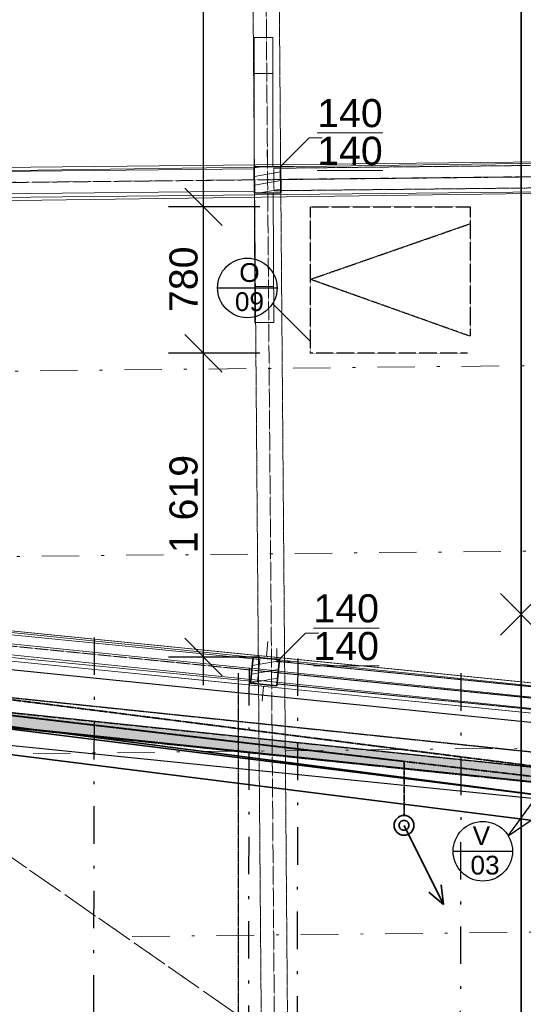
# Model space of a CAD drawing. Header units: millimetres. Extents: x -24674 to 2959, y -2716 to 20653.
# Tile 99 of 161: x -9098 to -6411, y 6999 to 12247. Entities that reach past the tile are written whole.
import ezdxf

# ---------------------------------------------------------------- set-up
doc = ezdxf.new("R2010")
doc.units = ezdxf.units.MM
doc.header["$MEASUREMENT"] = 0
for name, pattern in [('Telekomunikacni vodic', [9.25, 3, -0.75, 3, -0.75, 0.125, -0.75, 0.125, -0.75]), ('Wipeout_Contour', [1000, 0, -1000]), ('Čerchovaná', [450, 200, -117.5, 15, -117.5]), ('Čerchovaná M', [4.5, 2.5, -0.85, 0.3, -0.85]), ('Čerchovaná S', [3.5, 1.5, -0.85, 0.3, -0.85]), ('čárkovaná 3', [1.5, 1, -0.5])]:
    doc.linetypes.add(name, pattern=pattern)
for name, color, linetype in [('9._POHLED ZÁPADNÍ_1_2D prvky - obecné', 7, 'Continuous'), ('9._POHLED ZÁPADNÍ_1_Anotace - SP', 7, 'Continuous'), ('9._POHLED ZÁPADNÍ_1_Konstrukce - krov', 7, 'Continuous'), ('9._POHLED ZÁPADNÍ_1_Konstrukce - nosné', 7, 'Continuous'), ('9._POHLED ZÁPADNÍ_1_Kresby a obrázky', 7, 'Continuous'), ('9._POHLED ZÁPADNÍ_1_Kóty - SP', 7, 'Continuous'), ('9._POHLED ZÁPADNÍ_1_Nové_Konstrukce - krov', 7, 'Continuous'), ('9._POHLED ZÁPADNÍ_1_Nové_Konstrukce - nosné', 7, 'Continuous'), ('9._POHLED ZÁPADNÍ_1_Nové_Kresby a obrázky', 7, 'Continuous'), ('9._POHLED ZÁPADNÍ_1_Nové_Kóty - SP', 7, 'Continuous'), ('9._POHLED ZÁPADNÍ_1_Nové_Popis', 7, 'Continuous'), ('9._POHLED ZÁPADNÍ_1_Nové_Výplně - Povrchové', 7, 'Continuous'), ('9._POHLED ZÁPADNÍ_1_Nové_Výplně – Řezové', 7, 'Continuous'), ('9._POHLED ZÁPADNÍ_1_Popis', 7, 'Continuous'), ('9._POHLED ZÁPADNÍ_1_Popis_CZ', 7, 'Continuous'), ('9._POHLED ZÁPADNÍ_1_TZB - elektroinstalace', 7, 'Continuous'), ('9._POHLED ZÁPADNÍ_1_Výplně - Povrchové', 7, 'Continuous'), ('9._POHLED ZÁPADNÍ_1_Výplně – Řezové', 7, 'Continuous')]:
    doc.layers.add(name, color=color, linetype=linetype)
doc.styles.add('GENEROVANÝ_STYL_1', font='txt')
doc.styles.add('GENEROVANÝ_STYL_2', font='txt')
pattern_1 = [(10, (0, -9e-13), (-7.81417, 44.31635), [])]

msp = doc.modelspace()

# ---------------------------------------------------------------- linework, layer by layer
at = {"layer": '9._POHLED ZÁPADNÍ_1_Konstrukce - krov', "color": 8, "linetype": 'Continuous', "lineweight": 13}
for p, q in [((-7746.5, 12153.1), (-7846.5, 12153.1)), ((-7846.5, 11961), (-7746.5, 11961)), ((-7843, 10825), (-7743, 10825.3)), ((-7742.4, 10633.2), (-7842.4, 10632.9))]:
    msp.add_line(p, q, dxfattribs=at)
at = {"layer": '9._POHLED ZÁPADNÍ_1_Konstrukce - krov', "color": 8, "linetype": 'Čerchovaná', "lineweight": 13}
for p, q in [((-11239, 10352), (-4126.5, 10426.9)), ((-11230, 9363.5), (-4116.6, 9438.4)), ((-8497.3, 7360.5), (-4055.2, 7407.3))]:
    msp.add_line(p, q, dxfattribs=at)
at = {"layer": '9._POHLED ZÁPADNÍ_1_Kresby a obrázky', "color": 8, "linetype": 'Continuous', "lineweight": 13}
msp.add_line((-7484, 11617.7), (-7552.7, 11617.7), dxfattribs=at)
at = {"layer": '9._POHLED ZÁPADNÍ_1_Nové_Kresby a obrázky', "color": 1, "linetype": 'čárkovaná 3', "lineweight": 25}
for p, q in [((-7547, 10863), (-6695.1, 11159.4)), ((-6694.3, 10559.4), (-7547, 10863))]:
    msp.add_line(p, q, dxfattribs=at)
at = {"layer": '9._POHLED ZÁPADNÍ_1_Nové_Kresby a obrázky', "color": 1, "linetype": 'Čerchovaná S', "lineweight": 25}
msp.add_line((-6708.6, 10469.1), (-7547, 10469.1), dxfattribs=at)
at = {"layer": '9._POHLED ZÁPADNÍ_1_Nové_Kóty - SP', "color": 1, "linetype": 'Continuous', "lineweight": 25}
for p, q in [((-8216.7, 10569.1), (-8016.7, 10369.1)), ((-7816.7, 10469.1), (-8304.2, 10469.1))]:
    msp.add_line(p, q, dxfattribs=at)
at = {"layer": '9._POHLED ZÁPADNÍ_1_Nové_Popis', "color": 1, "linetype": 'Continuous', "lineweight": 25}
for p, q in [((-8041.9, 10817.3), (-7724.7, 10817.3)), ((-7748.6, 10733.6), (-7547, 10532))]:
    msp.add_line(p, q, dxfattribs=at)
msp.add_circle((-7883.3, 10817.3), 158.6, dxfattribs=at)

# ---------------------------------------------------------------- texts
at = {"layer": '9._POHLED ZÁPADNÍ_1_Kóty - SP', "color": 1, "linetype": 'Continuous', "lineweight": 25, "char_height": 150, "attachment_point": 7, "rotation": 90, "style": 'GENEROVANÝ_STYL_2'}
for s, insert, width in [('\\A1;{\\pql;\\fArial|b0|i0|c0|p38;780}', (-8146.7, 10688.6), 341.487), ('\\A1;{\\pql;\\fArial|b0|i0|c0|p38;1\xa0619}', (-8146.7, 9402.9), 512.914)]:
    msp.add_mtext(s, dxfattribs=dict(at, insert=insert, width=width))
at = {"layer": '9._POHLED ZÁPADNÍ_1_Popis', "color": 1, "linetype": 'Continuous', "lineweight": 25, "insert": (-7871.7, 10821), "char_height": 100, "attachment_point": 5, "line_spacing_factor": 0.930826, "style": 'GENEROVANÝ_STYL_1'}
msp.add_mtext('\\A1;{\\pqc;\\fArial|b0|i0|c238|p38;O\\P\\pqc;\\fArial|b0|i0|c238|p38;09}', dxfattribs=at)

# ---------------------------------------------------------------- wipeouts: each hides what was drawn before it
at = {"color": 254, "linetype": 'Wipeout_Contour', "lineweight": 0, "ltscale": 43667.683526}
msp.add_wipeout([(-11030, 8570.7), (-702.1, 7524.2), (-702.1, 7926.3), (-10989.7, 8968.7)], dxfattribs=at).dxf.layer = '9._POHLED ZÁPADNÍ_1_Nové_Výplně - Povrchové'
at = {"color": 254, "linetype": 'Wipeout_Contour', "lineweight": 0, "ltscale": 53984.774254}
msp.add_wipeout([(-10544.7, 11263.5), (-772.3, 11397.9), (-772.3, 11558), (-10546.9, 11423.5)], dxfattribs=at).dxf.layer = '9._POHLED ZÁPADNÍ_1_Výplně - Povrchové'

# ---------------------------------------------------------------- next in the draw order: linework, layer by layer
at = {"layer": '9._POHLED ZÁPADNÍ_1_Konstrukce - nosné', "color": 251, "linetype": 'Continuous', "lineweight": 20, "true_color": 0x6a6a6a, "flags": 128}
for points in [[(-772.3, 11558), (-10546.9, 11423.5)], [(-10544.7, 11263.5), (-772.3, 11397.9)]]:
    msp.add_lwpolyline(points, dxfattribs=at)
at = {"layer": '9._POHLED ZÁPADNÍ_1_Nové_Konstrukce - nosné', "color": 1, "linetype": 'Continuous', "lineweight": 25, "flags": 128}
for points in [[(-702.1, 7926.3), (-10989.7, 8968.7)], [(-11030, 8570.7), (-702.1, 7524.2)]]:
    msp.add_lwpolyline(points, dxfattribs=at)
at = {"layer": '9._POHLED ZÁPADNÍ_1_Nové_Kresby a obrázky', "color": 1, "linetype": 'Čerchovaná S', "lineweight": 25}
for p, q in [((-7547, 10469.1), (-7547, 11249.5)), ((-7547, 11249.5), (-6695.2, 11249.4)), ((-6695.2, 11249.4), (-6694.3, 10559.4))]:
    msp.add_line(p, q, dxfattribs=at)
at = {"layer": '9._POHLED ZÁPADNÍ_1_Nové_Kóty - SP', "color": 1, "linetype": 'Continuous', "lineweight": 25}
for p, q in [((-8116.7, 11249.5), (-8116.7, 14488.4)), ((-8216.7, 11349.5), (-8016.7, 11149.5)), ((-7816.7, 11249.5), (-8304.2, 11249.5)), ((-8116.7, 10469.1), (-8116.7, 11249.5))]:
    msp.add_line(p, q, dxfattribs=at)
at = {"layer": '9._POHLED ZÁPADNÍ_1_Nové_Popis', "color": 1, "linetype": 'Continuous', "lineweight": 25}
msp.add_line((-6785.5, 7814.5), (-6468.3, 7814.5), dxfattribs=at)
at = {"layer": '9._POHLED ZÁPADNÍ_1_TZB - elektroinstalace', "color": 92, "linetype": 'Continuous', "lineweight": 35, "true_color": 0x00d700, "flags": 128}
for points in [[(-7100, 7952.6, 0.414214), (-7047.3, 7899.8)], [(-7073.6, 7952.6, 0.414214), (-7047.3, 7926.2)], [(-7047.3, 7926.2, 0.414214), (-7020.9, 7952.6)], [(-7047.3, 7899.8, 0.414214), (-6994.5, 7952.6)]]:
    msp.add_lwpolyline(points, format="xyb", dxfattribs=at)
for points in [[(-6836.1, 7530.4), (-7047.3, 7952.6)], [(-6836.1, 7530.4), (-6849.3, 7635.9)], [(-6836.1, 7530.4), (-6915.3, 7596.4)]]:
    msp.add_lwpolyline(points, dxfattribs=at)

# ---------------------------------------------------------------- next in the draw order: texts
at = {"layer": '9._POHLED ZÁPADNÍ_1_Anotace - SP', "color": 8, "linetype": 'Continuous', "lineweight": 13, "insert": (-7335.7, 11647.7), "char_height": 150, "attachment_point": 5, "line_spacing_factor": 0.804162, "style": 'GENEROVANÝ_STYL_1'}
msp.add_mtext('\\A1;{\\pqc;\\fArial|b0|i0|c238|p38;\\L\\L1\\fArial|b0|i0|c238|p38;\\L\\L4\\fArial|b0|i0|c238|p38;\\L\\L0\\P\\pqc;\\fArial|b0|i0|c238|p38;1\\fArial|b0|i0|c238|p38;4\\fArial|b0|i0|c238|p38;0}', dxfattribs=at)
at = {"layer": '9._POHLED ZÁPADNÍ_1_Popis_CZ', "color": 1, "linetype": 'Continuous', "lineweight": 25, "insert": (-6634.5, 7818.2), "char_height": 100, "attachment_point": 5, "line_spacing_factor": 0.94068, "style": 'GENEROVANÝ_STYL_1'}
msp.add_mtext('\\A1;{\\pqc;\\fArial|b0|i0|c238|p38;V\\P\\pqc;\\fArial|b0|i0|c238|p38; 0\\fArial|b0|i0|c238|p38;3}', dxfattribs=at)

# ---------------------------------------------------------------- next in the draw order: wipeouts: each hides what was drawn before it
at = {"color": 254, "linetype": 'Wipeout_Contour', "lineweight": 0, "ltscale": 43915.405212}
msp.add_wipeout([(-10496.3, 8963.1), (-772.1, 7992), (-772.1, 8152.8), (-10480.4, 9122.3)], dxfattribs=at).dxf.layer = '9._POHLED ZÁPADNÍ_1_Výplně - Povrchové'
at = {"color": 254, "linetype": 'Wipeout_Contour', "lineweight": 0, "ltscale": 55175.974161}
msp.add_wipeout([(-7844.3, 11323), (-7704.3, 11324.5), (-7705.9, 11464.5), (-7845.9, 11463)], dxfattribs=at).dxf.layer = '9._POHLED ZÁPADNÍ_1_Výplně – Řezové'

# ---------------------------------------------------------------- next in the draw order: hatches: boundary and pattern name
at = {"layer": '9._POHLED ZÁPADNÍ_1_Výplně – Řezové', "linetype": 'Continuous', "lineweight": 20, "true_color": 0xa86b51}
h = msp.add_hatch(dxfattribs=at)
h.set_pattern_fill('Dřevo_0001', color=35, style=0, pattern_type=2)
h.set_pattern_definition(pattern_1)
h.paths.add_polyline_path([(-7844.3, 11323), (-7704.3, 11324.5), (-7705.9, 11464.5), (-7845.9, 11463)])

# ---------------------------------------------------------------- next in the draw order: linework, layer by layer
at = {"layer": '9._POHLED ZÁPADNÍ_1_Konstrukce - krov', "color": 8, "linetype": 'Continuous', "lineweight": 13}
for p, q in [((-7846.5, 12153.1), (-7846.3, 11462.6)), ((-7746.3, 11462.6), (-7746.5, 12153.1)), ((-10959.5, 11439.7), (-593.5, 11551.8)), ((-10152.2, 11428), (-7845.7, 11453)), ((-7846.3, 11462.6), (-7746.3, 11462.6)), ((-7845.7, 11453), (-7844.4, 11333)), ((-10957.7, 11279.7), (-591.7, 11391.8)), ((-7844.4, 11333), (-10150.9, 11308)), ((-7844.8, 11323.3), (-7744.8, 11323.7)), ((-7842.4, 10632.9), (-7844.8, 11323.3)), ((-7744.8, 11323.7), (-7742.4, 10633.2))]:
    msp.add_line(p, q, dxfattribs=at)
at = {"layer": '9._POHLED ZÁPADNÍ_1_Konstrukce - krov', "color": 1, "linetype": 'Continuous', "lineweight": 20}
for p, q in [((-7776, 11473.7), (-7776.8, 11553.7)), ((-7855.1, 11392.9), (-7935.1, 11392)), ((-7695.1, 11394.6), (-7615.1, 11395.5)), ((-7774.2, 11313.7), (-7773.4, 11233.7))]:
    msp.add_line(p, q, dxfattribs=at)
at = {"layer": '9._POHLED ZÁPADNÍ_1_Konstrukce - krov', "color": 8, "linetype": 'Čerchovaná M', "lineweight": 13}
for p, q in [((-7742.1, 11455.3), (-4049.5, 11495.3)), ((-7740.8, 11335.4), (-7742.1, 11455.3)), ((-7740.8, 11335.4), (-4048.2, 11375.3))]:
    msp.add_line(p, q, dxfattribs=at)
at = {"layer": '9._POHLED ZÁPADNÍ_1_Konstrukce - krov', "color": 251, "linetype": 'Čerchovaná S', "lineweight": 13, "true_color": 0x6a6a6a}
for p, q in [((-10958.6, 11359.7), (-592.6, 11471.8)), ((-7741.4, 11395.4), (-4048.8, 11435.3))]:
    msp.add_line(p, q, dxfattribs=at)
at = {"layer": '9._POHLED ZÁPADNÍ_1_Konstrukce - krov', "color": 8, "linetype": 'Čerchovaná', "lineweight": 13}
msp.add_line((-11248.3, 11358), (-4128.8, 11433), dxfattribs=at)
at = {"layer": '9._POHLED ZÁPADNÍ_1_Konstrukce - krov', "color": 7, "linetype": 'Continuous', "lineweight": 35, "flags": 128}
msp.add_lwpolyline([(-7844.3, 11323), (-7704.3, 11324.5), (-7705.9, 11464.5), (-7845.9, 11463)], close=True, dxfattribs=at)
at = {"layer": '9._POHLED ZÁPADNÍ_1_Konstrukce - krov', "color": 1, "linetype": 'Continuous', "lineweight": 20}
msp.add_point((-7775.1, 11393.7), dxfattribs=at)
at = {"layer": '9._POHLED ZÁPADNÍ_1_Konstrukce - nosné', "color": 251, "linetype": 'Continuous', "lineweight": 20, "true_color": 0x6a6a6a, "flags": 128}
for points in [[(-772.1, 8152.8), (-10480.4, 9122.3)], [(-10496.3, 8963.1), (-772.1, 7992)]]:
    msp.add_lwpolyline(points, dxfattribs=at)
at = {"layer": '9._POHLED ZÁPADNÍ_1_Kresby a obrázky', "color": 8, "linetype": 'Continuous', "lineweight": 13}
for p, q in [((-7552.7, 11617.7), (-7705.9, 11464.5)), ((-7705.9, 11464.5), (-7705.9, 11535.2)), ((-7705.9, 11464.5), (-7635.2, 11464.5))]:
    msp.add_line(p, q, dxfattribs=at)
at = {"layer": '9._POHLED ZÁPADNÍ_1_Nové_Kóty - SP', "color": 1, "linetype": 'Continuous', "lineweight": 25}
msp.add_line((-8116.7, 8849.7), (-8116.7, 10469.1), dxfattribs=at)
at = {"layer": '9._POHLED ZÁPADNÍ_1_Nové_Popis', "color": 1, "linetype": 'Continuous', "lineweight": 25}
msp.add_circle((-6626.9, 7814.5), 158.6, dxfattribs=at)
at = {"layer": '9._POHLED ZÁPADNÍ_1_Popis', "color": 8, "linetype": 'Continuous', "lineweight": 13}
msp.add_line((-7503.8, 8977.8), (-7572.4, 8977.8), dxfattribs=at)
at = {"layer": '9._POHLED ZÁPADNÍ_1_TZB - elektroinstalace', "color": 92, "linetype": 'Continuous', "lineweight": 35, "true_color": 0x00d700, "flags": 128}
for points in [[(-6422.3, 9077.6), (-6422.3, 11827.6), (-6422.3, 16327.6)], [(-6311.2, 8966.6), (-6533.3, 9188.6)], [(-6533.3, 8966.6), (-6311.2, 9188.6)]]:
    msp.add_lwpolyline(points, dxfattribs=at)
for points in [[(-7047.3, 8005.4, 0.414214), (-7100, 7952.6)], [(-7047.3, 7979, 0.414214), (-7073.6, 7952.6)], [(-6994.5, 7952.6, 0.414214), (-7047.3, 8005.4)], [(-7020.9, 7952.6, 0.414214), (-7047.3, 7979)]]:
    msp.add_lwpolyline(points, format="xyb", dxfattribs=at)

# ---------------------------------------------------------------- next in the draw order: texts
at = {"layer": '9._POHLED ZÁPADNÍ_1_Anotace - SP', "color": 8, "linetype": 'Continuous', "lineweight": 13, "insert": (-7355.5, 9007.8), "char_height": 150, "attachment_point": 5, "line_spacing_factor": 0.804162, "style": 'GENEROVANÝ_STYL_1'}
msp.add_mtext('\\A1;{\\pqc;\\fArial|b0|i0|c238|p38;\\L\\L1\\fArial|b0|i0|c238|p38;\\L\\L4\\fArial|b0|i0|c238|p38;\\L\\L0\\P\\pqc;\\fArial|b0|i0|c238|p38;1\\fArial|b0|i0|c238|p38;4\\fArial|b0|i0|c238|p38;0}', dxfattribs=at)

# ---------------------------------------------------------------- next in the draw order: wipeouts: each hides what was drawn before it
at = {"color": 254, "linetype": 'Wipeout_Contour', "lineweight": 0, "ltscale": 47676.915904}
msp.add_wipeout([(-10968.8, 8668.2), (-5526.8, 8100), (-5519, 8174.6), (-10968.8, 8743.6)], dxfattribs=at).dxf.layer = '9._POHLED ZÁPADNÍ_1_Nové_Výplně – Řezové'

# ---------------------------------------------------------------- next in the draw order: hatches: boundary and pattern name
at = {"layer": '9._POHLED ZÁPADNÍ_1_Nové_Výplně – Řezové', "linetype": 'Continuous', "lineweight": 20, "true_color": 0xffaaaa}
h = msp.add_hatch(dxfattribs=at)
h.set_pattern_fill('Sádra_0001', color=21, style=0, pattern_type=2)
h.set_pattern_definition([(0, (0, -9e-13), (0, 37.5), [0, -37.5])])
h.paths.add_polyline_path([(-10968.8, 8668.2), (-5526.8, 8100), (-5519, 8174.6), (-10968.8, 8743.6)])

# ---------------------------------------------------------------- next in the draw order: linework, layer by layer
at = {"layer": '9._POHLED ZÁPADNÍ_1_Konstrukce - krov', "color": 8, "linetype": 'Čerchovaná', "lineweight": 13}
msp.add_line((-9925.9, 8326.6), (-5978.7, 8368.2), dxfattribs=at)
at = {"layer": '9._POHLED ZÁPADNÍ_1_Nové_Konstrukce - krov', "color": 1, "linetype": 'Čerchovaná', "lineweight": 25}
for p, q in [((-8700.1, 8954.4), (-8709, 4314.4)), ((-7614.3, 8842.6), (-7622.9, 4313.8)), ((-6743.4, 8763.7), (-6752, 4313))]:
    msp.add_line(p, q, dxfattribs=at)
at = {"layer": '9._POHLED ZÁPADNÍ_1_Nové_Konstrukce - nosné', "color": 1, "linetype": 'Continuous', "lineweight": 25, "flags": 128}
for points in [[(-5519, 8174.6), (-10968.8, 8743.6)], [(-11043.8, 8676), (-5526.8, 8100)]]:
    msp.add_lwpolyline(points, dxfattribs=at)
at = {"layer": '9._POHLED ZÁPADNÍ_1_Nové_Kóty - SP', "color": 1, "linetype": 'Continuous', "lineweight": 25}
for p, q in [((-8216.7, 8949.7), (-8016.7, 8749.7)), ((-8116.7, 8699.7), (-8116.7, 8849.7))]:
    msp.add_line(p, q, dxfattribs=at)
at = {"layer": '9._POHLED ZÁPADNÍ_1_Nové_Popis', "color": 1, "linetype": 'Čerchovaná M', "lineweight": 25}
msp.add_line((-7932.3, 8764.3), (-7932.3, 750.7), dxfattribs=at)
at = {"layer": '9._POHLED ZÁPADNÍ_1_Nové_Popis', "color": 1, "linetype": 'Continuous', "lineweight": 25}
for q in [(-6137.8, 8384.2), (-5827.8, 8354.3)]:
    msp.add_line((-6490.9, 7896.1), q, dxfattribs=at)

# ---------------------------------------------------------------- next in the draw order: wipeouts: each hides what was drawn before it
at = {"color": 254, "linetype": 'Wipeout_Contour', "lineweight": 0, "ltscale": 46927.960948}
msp.add_wipeout([(-7865.5, 8710.4), (-7726.2, 8696.5), (-7712.3, 8835.8), (-7851.6, 8849.7)], dxfattribs=at).dxf.layer = '9._POHLED ZÁPADNÍ_1_Výplně – Řezové'

# ---------------------------------------------------------------- next in the draw order: hatches: boundary and pattern name
at = {"layer": '9._POHLED ZÁPADNÍ_1_Výplně – Řezové', "linetype": 'Continuous', "lineweight": 20, "true_color": 0xa86b51}
h = msp.add_hatch(dxfattribs=at)
h.set_pattern_fill('Dřevo_0001', color=35, style=0, pattern_type=2)
h.set_pattern_definition(pattern_1)
h.paths.add_polyline_path([(-7865.5, 8710.4), (-7726.2, 8696.5), (-7712.3, 8835.8), (-7851.6, 8849.7)])

# ---------------------------------------------------------------- next in the draw order: linework, layer by layer
at = {"layer": '9._POHLED ZÁPADNÍ_1_2D prvky - obecné', "color": 214, "linetype": 'Čerchovaná', "lineweight": 20}
msp.add_line((-4077.2, 4260.2), (-11329.3, 9302.4), dxfattribs=at)
at = {"layer": '9._POHLED ZÁPADNÍ_1_Konstrukce - krov', "color": 8, "linetype": 'Čerchovaná M', "lineweight": 13}
for p, q in [((-7887.8, 16728.3), (-7803.3, 6214)), ((-7747.8, 16729.4), (-7663.3, 6215.1)), ((-7725.2, 8706.4), (-7713.3, 8825.9)), ((-7713.3, 8825.9), (-5700.6, 8625.3)), ((-7725.2, 8706.4), (-5712.5, 8505.9))]:
    msp.add_line(p, q, dxfattribs=at)
at = {"layer": '9._POHLED ZÁPADNÍ_1_Konstrukce - krov', "color": 251, "linetype": 'Čerchovaná S', "lineweight": 13, "true_color": 0x6a6a6a}
for p, q in [((-7817.8, 16728.9), (-7733.3, 6214.6)), ((-10884.4, 9082.2), (-569.1, 8052.1)), ((-7719.3, 8766.2), (-5706.6, 8565.6))]:
    msp.add_line(p, q, dxfattribs=at)
at = {"layer": '9._POHLED ZÁPADNÍ_1_Konstrukce - krov', "color": 8, "linetype": 'Continuous', "lineweight": 13}
for p, q in [((-10876.5, 9158.7), (-4085.6, 8463.5)), ((-10876.5, 9158.7), (-4085.6, 8463.5)), ((-10876.4, 9161.8), (-561.1, 8131.7)), ((-10882.6, 9099), (-4091.7, 8403.8)), ((-10888.8, 9039.3), (-4097.8, 8344.1)), ((-10888.8, 9039.3), (-4097.8, 8344.1)), ((-10112.1, 9065.4), (-7817, 8836.2)), ((-10892.3, 9002.6), (-577, 7972.5)), ((-7828.9, 8716.8), (-10124.1, 8946)), ((-7817, 8836.2), (-7828.9, 8716.8))]:
    msp.add_line(p, q, dxfattribs=at)
at = {"layer": '9._POHLED ZÁPADNÍ_1_Konstrukce - krov', "color": 1, "linetype": 'Continuous', "lineweight": 20}
for p, q in [((-7781, 8852.7), (-7773, 8932.3)), ((-7868.5, 8781.1), (-7948.1, 8789)), ((-7709.3, 8765.2), (-7629.7, 8757.2)), ((-7796.9, 8693.5), (-7804.8, 8613.9))]:
    msp.add_line(p, q, dxfattribs=at)
at = {"layer": '9._POHLED ZÁPADNÍ_1_Konstrukce - krov', "color": 8, "linetype": 'Čerchovaná', "lineweight": 13}
msp.add_line((-10703.9, 8867.6), (-4104.2, 4279), dxfattribs=at)
at = {"layer": '9._POHLED ZÁPADNÍ_1_Konstrukce - krov', "color": 7, "linetype": 'Continuous', "lineweight": 35, "flags": 128}
msp.add_lwpolyline([(-7865.5, 8710.4), (-7726.2, 8696.5), (-7712.3, 8835.8), (-7851.6, 8849.7)], close=True, dxfattribs=at)
at = {"layer": '9._POHLED ZÁPADNÍ_1_Konstrukce - krov', "color": 1, "linetype": 'Continuous', "lineweight": 20}
msp.add_point((-7788.9, 8773.1), dxfattribs=at)
at = {"layer": '9._POHLED ZÁPADNÍ_1_Nové_Konstrukce - krov', "color": 1, "linetype": 'Čerchovaná M', "lineweight": 25}
for p, q in [((-15661, 9312.9), (-478.6, 7731.1)), ((-15677.6, 9153.7), (-495.2, 7572))]:
    msp.add_line(p, q, dxfattribs=at)
at = {"layer": '9._POHLED ZÁPADNÍ_1_Nové_Konstrukce - krov', "color": 1, "linetype": 'Čerchovaná S', "lineweight": 25}
msp.add_line((-15669.3, 9233.3), (-486.9, 7651.6), dxfattribs=at)
at = {"layer": '9._POHLED ZÁPADNÍ_1_Nové_Konstrukce - krov', "color": 1, "linetype": 'Čerchovaná', "lineweight": 25}
msp.add_line((-7874, 8792.2), (-7882.7, 4263.5), dxfattribs=at)
at = {"layer": '9._POHLED ZÁPADNÍ_1_Nové_Kóty - SP', "color": 1, "linetype": 'Continuous', "lineweight": 25}
msp.add_line((-7816.7, 8849.7), (-8304.2, 8849.7), dxfattribs=at)
at = {"layer": '9._POHLED ZÁPADNÍ_1_Popis', "color": 8, "linetype": 'Continuous', "lineweight": 13}
for p, q in [((-7572.4, 8977.8), (-7725.6, 8824.6)), ((-7725.6, 8824.6), (-7725.6, 8895.3)), ((-7725.6, 8824.6), (-7654.9, 8824.6))]:
    msp.add_line(p, q, dxfattribs=at)
at = {"layer": '9._POHLED ZÁPADNÍ_1_TZB - elektroinstalace', "color": 92, "linetype": 'Continuous', "lineweight": 35, "true_color": 0x00d700}
msp.add_line((-15578.2, 9137.1), (-1172.3, 7327.6), dxfattribs=at)
at = {"layer": '9._POHLED ZÁPADNÍ_1_TZB - elektroinstalace', "color": 92, "linetype": 'Telekomunikacni vodic', "lineweight": 35, "true_color": 0x00d700, "flags": 128}
for points in [[(-922.3, 12024.8), (-922.3, 7577.6), (-15672.3, 9452.6), (-15797.3, 4108.9), (-15797.3, 2827.6), (-17422.3, 2827.6), (-17422.3, 3077.6)], [(-7047.3, 8005.4), (-7047.3, 8293.5), (-10547.3, 8702.6), (-15672.3, 9452.6), (-15797.3, 4108.9), (-15797.3, 2827.6), (-17422.3, 2827.6), (-17422.3, 3077.6)], [(-1047.3, 4577.6), (-922.3, 4577.6), (-922.3, 6452.6), (-922.3, 7577.6), (-10547.3, 8702.6)]]:
    msp.add_lwpolyline(points, dxfattribs=at)
at = {"layer": '9._POHLED ZÁPADNÍ_1_TZB - elektroinstalace', "color": 92, "linetype": 'Continuous', "lineweight": 35, "true_color": 0x00d700, "flags": 128}
for points in [[(-5922.3, 7952.6), (-5922.3, 8062), (-15672.3, 9327.6), (-15795, 2827.6), (-17422.3, 2827.6), (-17422.3, 3077.6)], [(-16047.3, 3005.4), (-16047.3, 3952.6), (-15797.3, 3952.6), (-15672.3, 9327.6), (-11047.3, 8702.6), (-1047.3, 7452.6), (-1047.3, 4827.6)], [(-15547.3, 5662.7), (-15547.3, 5827.6), (-6422.3, 5827.6), (-6422.3, 9077.6)]]:
    msp.add_lwpolyline(points, dxfattribs=at)

doc.saveas('drawing.dxf')
